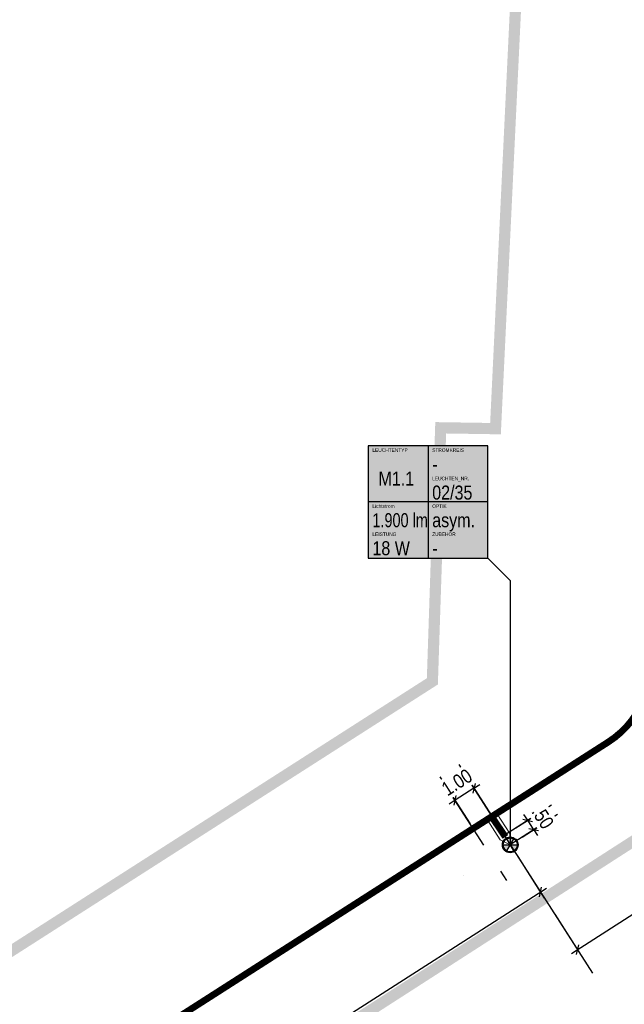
# Model space of a CAD drawing. Header units: metres. Extents: x 32339189 to 32339744, y 5702369 to 5702760.
# Tile 40 of 48: x 32339681 to 32339708, y 5702686 to 5702730. Entities that reach past the tile are written whole.
import ezdxf
from ezdxf.enums import TextEntityAlignment as Align

# ---------------------------------------------------------------- set-up
doc = ezdxf.new("R2010")
doc.units = ezdxf.units.M
doc.header["$MEASUREMENT"] = 0
doc.linetypes.add('19', pattern=[0.5, 0.25, -0.25])
for name, color, linetype in [('LRS-Kabel', 5, 'Continuous'), ('LRS_Bauabschnitte', 10, 'Continuous'), ('LRS_BEL_M1.1_Seidenweberleuchte', 10, 'Continuous'), ('LRS_BM', 7, 'Continuous'), ('LRS_Kodierungsfahne_M1.1', 41, 'Continuous'), ('LRS_Kodierungsfahnen', 7, 'Continuous')]:
    doc.layers.add(name, color=color, linetype=linetype)
doc.layers.add('LRS-Trasse und Kabelzugschächte', color=252, linetype='Continuous', lineweight=25)
doc.styles.add('lrs-1_0250', font='ARIALN.TTF', dxfattribs={"height": 0.625})
doc.styles.add('lrs-txt', font='ARIALN.TTF', dxfattribs={"height": 1})
doc.dimstyles.new('lrs_1_0250', dxfattribs={"dimtxt": 0.625, "dimasz": 0.3125, "dimexe": 0.3125, "dimexo": 0.625, "dimgap": 0.3125, "dimtad": 1, "dimzin": 5, "dimdsep": 46, "dimtxsty": 'lrs-1_0250', "dimblk1": 'OBLIQUE', "dimblk2": 'OBLIQUE', "dimsah": 1, "dimcen": -0.3125, "dimdle": 0.3125, "dimclrd": 256, "dimclre": 256, "dimclrt": 256, "dimadec": 0, "dimazin": 0, "dimtfac": 1, "dimtix": 1, "dimtmove": 2, "dimatfit": 3, "dimldrblk": 'OBLIQUE', "dimfxl": 1, "dimtolj": 1, "dimtzin": 5, "dimlwd": -1, "dimlwe": -1, "dimarcsym": 0})

# ---------------------------------------------------------------- blocks, each defined once
blk = doc.blocks.new('_OBLIQUE')
at = {"color": 0, "linetype": 'ByBlock'}
blk.add_line((-0.5, -0.5), (0.5, 0.5), dxfattribs=at)
blk = doc.blocks.new('*D58')
at = {"layer": 'DEFPOINTS', "color": 0}
for p in [(32339702.532, 5702693.043), (32339703.881, 5702690.936), (32339678.687, 5702677.779)]:
    blk.add_point(p, dxfattribs=at)
at = {"layer": 'LRS_BM'}
for p, q in [((32339702.869, 5702692.516), (32339704.049, 5702690.672)), ((32339679.772, 5702675.503), (32339704.144, 5702691.104)), ((32339679.024, 5702677.252), (32339680.204, 5702675.409))]:
    blk.add_line(p, q, dxfattribs=at)
at = {"layer": 'LRS_BM', "xscale": 0.3125, "yscale": 0.3125, "zscale": 0.3125}
for p, rotation in [((32339703.881, 5702690.936), 32.62368087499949), ((32339680.035, 5702675.672), 212.6236808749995)]:
    blk.add_blockref('_OBLIQUE', p, dxfattribs=dict(at, rotation=rotation))
at = {"layer": 'LRS_BM', "insert": (32339691.618, 5702683.836), "char_height": 0.625, "attachment_point": 5, "rotation": 32.6237, "style": 'lrs-1_0250', "bg_fill": 3, "box_fill_scale": 1.25, "bg_fill_color": 257, "bg_fill_transparency": 0}
blk.add_mtext('\\A1;28.31', dxfattribs=at)
blk = doc.blocks.new('LRS_LF_1_250')
blk.add_hatch(color=256).paths.add_polyline_path([(0, 0), (5.333, 0), (5.333, 5), (0, 5)])
at = {"color": 7}
for p, q in [((2.667, 5), (2.667, 0)), ((5.333, 2.5), (0, 2.5))]:
    blk.add_line(p, q, dxfattribs=at)
blk.add_lwpolyline([(0, 0), (5.333, 0), (5.333, 5), (0, 5)], close=True, dxfattribs=at)
at = {"color": 7, "style": 'lrs-txt'}
for tag, height, p in [('LEUCHTENTYP', 0.156, (0.187, 4.812)), ('STROMKREIS', 0.156, (2.854, 4.812)), ('F1', 0.625, (2.854, 4.188)), ('LEUCHTEN_NR.', 0.156, (2.854, 3.546)), ('00/00', 0.625, (2.854, 2.919)), ('LAMPEN', 0.156, (0.187, 2.312)), ('OPTIK', 0.156, (2.854, 2.312)), ('-', 0.625, (0.187, 1.688)), ('-', 0.625, (2.854, 1.688)), ('LEISTUNG', 0.156, (0.187, 1.062)), ('ZUBEHÖR', 0.156, (2.854, 1.062)), ('-W', 0.625, (0.187, 0.438)), ('-', 0.625, (2.854, 0.438))]:
    blk.add_attdef(tag, text='', height=height, dxfattribs=at).set_placement(p, align=Align.MIDDLE_LEFT)
blk.add_attdef('TYP', text='', height=0.625, dxfattribs=at).set_placement((1.253, 3.543), align=Align.MIDDLE_CENTER)
blk = doc.blocks.new('*D92')
at = {"layer": 'DEFPOINTS', "color": 0}
for p in [(32339702.262, 5702693.464), (32339702.532, 5702693.043)]:
    blk.add_point(p, dxfattribs=at)
at = {"layer": 'LRS_BM'}
for p, q in [((32339702.789, 5702693.801), (32339703.578, 5702694.307)), ((32339703.315, 5702694.138), (32339703.146, 5702694.402)), ((32339703.058, 5702693.38), (32339703.848, 5702693.886)), ((32339703.584, 5702693.717), (32339703.315, 5702694.138)), ((32339703.584, 5702693.717), (32339703.753, 5702693.454))]:
    blk.add_line(p, q, dxfattribs=at)
at = {"layer": 'LRS_BM', "xscale": 0.3125, "yscale": 0.3125, "zscale": 0.3125}
for p, rotation in [((32339703.315, 5702694.138), 302.63655266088), ((32339703.584, 5702693.717), 122.63655266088)]:
    blk.add_blockref('_OBLIQUE', p, dxfattribs=dict(at, rotation=rotation))
at = {"layer": 'LRS_BM', "insert": (32339703.982, 5702694.269), "char_height": 0.625, "attachment_point": 5, "rotation": 302.6366, "style": 'lrs-1_0250', "bg_fill": 3, "box_fill_scale": 1.25, "bg_fill_color": 257, "bg_fill_transparency": 0}
blk.add_mtext('\\A1;.50', dxfattribs=at)
at = {"layer": 'DEFPOINTS', "color": 0}
blk.add_point((32339703.315, 5702694.138), dxfattribs=at)
blk = doc.blocks.new('*D93')
at = {"layer": 'DEFPOINTS', "color": 0}
for p in [(32339702.532, 5702693.043), (32339701.69, 5702692.503)]:
    blk.add_point(p, dxfattribs=at)
at = {"layer": 'LRS_BM'}
for p, q in [((32339702.195, 5702693.569), (32339700.747, 5702695.832)), ((32339700.915, 5702695.569), (32339701.178, 5702695.738)), ((32339701.353, 5702693.03), (32339699.904, 5702695.293)), ((32339700.915, 5702695.569), (32339700.073, 5702695.03)), ((32339700.073, 5702695.03), (32339699.81, 5702694.861))]:
    blk.add_line(p, q, dxfattribs=at)
at = {"layer": 'LRS_BM', "xscale": 0.3125, "yscale": 0.3125, "zscale": 0.3125}
for p, rotation in [((32339700.915, 5702695.569), 212.6218675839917), ((32339700.073, 5702695.03), 32.62186758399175)]:
    blk.add_blockref('_OBLIQUE', p, dxfattribs=dict(at, rotation=rotation))
at = {"layer": 'LRS_BM', "insert": (32339700.154, 5702695.831), "char_height": 0.625, "attachment_point": 5, "rotation": 32.6219, "style": 'lrs-1_0250', "bg_fill": 3, "box_fill_scale": 1.25, "bg_fill_color": 257, "bg_fill_transparency": 0}
blk.add_mtext('\\A1;1.00', dxfattribs=at)
at = {"layer": 'DEFPOINTS', "color": 0}
blk.add_point((32339700.073, 5702695.03), dxfattribs=at)
blk = doc.blocks.new('*D96')
at = {"layer": 'DEFPOINTS', "color": 0}
for p in [(32339727.816, 5702705.605), (32339729.163, 5702703.499), (32339704.177, 5702690.473)]:
    blk.add_point(p, dxfattribs=at)
at = {"layer": 'LRS_BM'}
for p, q in [((32339728.153, 5702705.078), (32339729.332, 5702703.236)), ((32339705.262, 5702688.199), (32339729.427, 5702703.667)), ((32339704.514, 5702689.947), (32339705.693, 5702688.104))]:
    blk.add_line(p, q, dxfattribs=at)
at = {"layer": 'LRS_BM', "xscale": 0.3125, "yscale": 0.3125, "zscale": 0.3125}
for p, rotation in [((32339729.163, 5702703.499), 32.62368087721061), ((32339705.525, 5702688.368), 212.6236808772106)]:
    blk.add_blockref('_OBLIQUE', p, dxfattribs=dict(at, rotation=rotation))
at = {"layer": 'LRS_BM', "insert": (32339717.004, 5702696.465), "char_height": 0.625, "attachment_point": 5, "rotation": 32.6237, "style": 'lrs-1_0250', "bg_fill": 3, "box_fill_scale": 1.25, "bg_fill_color": 257, "bg_fill_transparency": 0}
blk.add_mtext('\\A1;28.07', dxfattribs=at)
blk = doc.blocks.new('LRS_Leuchte_01_1_250')
h = blk.add_hatch(color=256)
h.paths.add_polyline_path([(-0.5, 0, 1), (0.5, 0, 1)])
h.paths.add_polyline_path([(0.45, 0, -1), (-0.45, 0, -1)], flags=16)
h.paths.add_polyline_path([(0, 0), (0.225, 0.39, 0.267949), (-0.225, 0.39)], flags=16)
h.paths.add_polyline_path([(0, 0), (-0.45, 0, 0.267949), (-0.225, -0.39)], flags=0)
h.paths.add_polyline_path([(0.225, -0.39, 0.267949), (0.45, 0), (0, 0)], flags=16)
for p, q in [((-0.45, 0), (0.45, 0)), ((-0.225, -0.39), (0.225, 0.39)), ((0.225, -0.39), (-0.225, 0.39))]:
    blk.add_line(p, q)
for radius in [0.5, 0.45]:
    blk.add_circle((0, 0), radius)

msp = doc.modelspace()

# ---------------------------------------------------------------- linework, layer by layer
at = {"layer": 'LRS-Trasse und Kabelzugschächte'}
msp.add_lwpolyline([(32339681.783, 5702681.553, 0.3, 0.3, 0), (32339697.289, 5702691.475, 0.3, 0.3, 0), (32339701.72, 5702694.311, 0.3, 0.3, 0), (32339702.863, 5702695.042, 0.3, 0.3, 0), (32339705.649, 5702696.825, 0.3, 0.3, 0), (32339706.903, 5702697.627, 0.3, 0.3, 0.131982), (32339708.336, 5702699.2, 0.3, 0.3, 0)], format="xyseb", dxfattribs=at)
at = {"layer": 'LRS_Bauabschnitte', "color": 242, "linetype": '19', "ltscale": 20, "true_color": 0xcd2027, "const_width": 0.5}
msp.add_lwpolyline([(32339536.658, 5702614.05, -0.085654), (32339550.633, 5702606.583), (32339575.288, 5702621.06), (32339643.757, 5702664.928), (32339699.06, 5702700.333), (32339699.432, 5702711.639), (32339701.875, 5702711.601), (32339704.106, 5702758.471), (32339705.885, 5702760.122), (32339710.301, 5702755.207), (32339743.878, 5702716.283), (32339644.414, 5702652.272), (32339643.454, 5702623.445), (32339719.01, 5702620.012), (32339720.829, 5702617.931, -0.226268), (32339723.35, 5702611.538), (32339563.719, 5702467.599, -0.427839), (32339556.762, 5702468.024), (32339538.282, 5702489.209, -0.176825)], format="xyb", dxfattribs=at)

# ---------------------------------------------------------------- block references
at = {"layer": 'LRS_Kodierungsfahne_M1.1'}
ref = msp.add_blockref('LRS_LF_1_250', (32339696.199, 5702705.832), dxfattribs=at)
ref.add_attrib('00/00', '02/35', dxfattribs={"layer": 'LRS_Kodierungsfahnen', "height": 0.625, "style": 'lrs-txt'}).set_placement((32339699.053, 5702708.751), align=Align.MIDDLE_LEFT)
ref.add_attrib('LEUCHTEN_NR.', 'LEUCHTEN_NR.', dxfattribs={"layer": 'LRS_Kodierungsfahnen', "height": 0.15625, "style": 'lrs-txt'}).set_placement((32339699.053, 5702709.378), align=Align.MIDDLE_LEFT)
ref.add_attrib('-', '-', dxfattribs={"layer": 'LRS_Kodierungsfahnen', "height": 0.625, "style": 'lrs-txt'}).set_placement((32339699.053, 5702706.269), align=Align.MIDDLE_LEFT)
ref.add_attrib('ZUBEHÖR', 'ZUBEHÖR', dxfattribs={"layer": 'LRS_Kodierungsfahnen', "height": 0.1562, "style": 'lrs-txt'}).set_placement((32339699.053, 5702706.894), align=Align.MIDDLE_LEFT)
ref.add_attrib('-W', '18 W', dxfattribs={"layer": 'LRS_Kodierungsfahnen', "height": 0.625, "style": 'lrs-txt'}).set_placement((32339696.387, 5702706.269), align=Align.MIDDLE_LEFT)
ref.add_attrib('LEISTUNG', 'LEISTUNG', dxfattribs={"layer": 'LRS_Kodierungsfahnen', "height": 0.1562, "style": 'lrs-txt'}).set_placement((32339696.387, 5702706.894), align=Align.MIDDLE_LEFT)
ref.add_attrib('-', '1.900 lm', dxfattribs={"layer": 'LRS_Kodierungsfahnen', "height": 0.625, "style": 'lrs-txt', "width": 0.9}).set_placement((32339696.387, 5702707.519), align=Align.MIDDLE_LEFT)
ref.add_attrib('LAMPEN', 'Lichtstrom', dxfattribs={"layer": 'LRS_Kodierungsfahnen', "height": 0.1562, "style": 'lrs-txt'}).set_placement((32339696.387, 5702708.144), align=Align.MIDDLE_LEFT)
ref.add_attrib('-', 'asym.', dxfattribs={"layer": 'LRS_Kodierungsfahnen', "height": 0.625, "style": 'lrs-txt'}).set_placement((32339699.053, 5702707.519), align=Align.MIDDLE_LEFT)
ref.add_attrib('OPTIK', 'OPTIK', dxfattribs={"layer": 'LRS_Kodierungsfahnen', "height": 0.1562, "style": 'lrs-txt'}).set_placement((32339699.053, 5702708.144), align=Align.MIDDLE_LEFT)
ref.add_attrib('F1', '-', dxfattribs={"layer": 'LRS_Kodierungsfahnen', "height": 0.625, "style": 'lrs-txt'}).set_placement((32339699.053, 5702710.019), align=Align.MIDDLE_LEFT)
ref.add_attrib('STROMKREIS', 'STROMKREIS', dxfattribs={"layer": 'LRS_Kodierungsfahnen', "height": 0.1562, "style": 'lrs-txt'}).set_placement((32339699.053, 5702710.644), align=Align.MIDDLE_LEFT)
ref.add_attrib('TYP', 'M1.1', dxfattribs={"layer": 'LRS_Kodierungsfahnen', "height": 0.625, "style": 'lrs-txt'}).set_placement((32339697.452, 5702709.375), align=Align.MIDDLE_CENTER)
ref.add_attrib('LEUCHTENTYP', 'LEUCHTENTYP', dxfattribs={"layer": 'LRS_Kodierungsfahnen', "height": 0.15625, "style": 'lrs-txt'}).set_placement((32339696.387, 5702710.644), align=Align.MIDDLE_LEFT)

# ---------------------------------------------------------------- next in the draw order: dimensions: what is measured, and where the dimension line sits
at = {"layer": 'LRS_BM'}
dim = msp.add_aligned_dim(p1=(32339678.687, 5702677.779), p2=(32339702.532, 5702693.043), distance=-2.502, dimstyle='lrs_1_0250', override={"dimtfill": 1}, dxfattribs=at)
dim.commit()
dim.dimension.update_dxf_attribs({"geometry": '*D58', "text_midpoint": (32339691.618, 5702683.836)})

# ---------------------------------------------------------------- next in the draw order: linework, layer by layer
at = {"layer": 'LRS_BM', "linetype": '19', "ltscale": 10}
msp.add_line((32339699.398, 5702696.082), (32339702.364, 5702691.451), dxfattribs=at)
at = {"layer": 'LRS_Kodierungsfahne_M1.1', "color": 7}
msp.add_lwpolyline([(32339701.532, 5702705.832), (32339702.532, 5702704.832), (32339702.532, 5702693.042)], dxfattribs=at)

# ---------------------------------------------------------------- next in the draw order: dimensions: what is measured, and where the dimension line sits
at = {"layer": 'LRS_BM'}
dim = msp.add_aligned_dim(p1=(32339704.177, 5702690.473), p2=(32339727.816, 5702705.605), distance=-2.5, dimstyle='lrs_1_0250', override={"dimtfill": 1}, dxfattribs=at)
dim.commit()
dim.dimension.update_dxf_attribs({"geometry": '*D96', "text_midpoint": (32339717.004, 5702696.465)})

# ---------------------------------------------------------------- next in the draw order: linework, layer by layer
at = {"layer": 'LRS_BM', "ltscale": 10}
msp.add_line((32339700.24, 5702696.621), (32339706.2, 5702687.316), dxfattribs=at)
at = {"layer": 'LRS_BM', "linetype": '19', "ltscale": 10}
for p, q in [((32339704.368, 5702694.812), (32339700.158, 5702692.116)), ((32339704.638, 5702694.391), (32339700.427, 5702691.694))]:
    msp.add_line(p, q, dxfattribs=at)

# ---------------------------------------------------------------- next in the draw order: dimensions: what is measured, and where the dimension line sits
at = {"layer": 'LRS_BM'}
dim = msp.add_aligned_dim(p1=(32339702.532, 5702693.043), p2=(32339701.69, 5702692.503), distance=-3, dimstyle='lrs_1_0250', override={"dimtfill": 1}, dxfattribs=at)
dim.commit()
dim.dimension.update_dxf_attribs({"geometry": '*D93', "text_midpoint": (32339700.154, 5702695.831)})

# ---------------------------------------------------------------- next in the draw order: block references
at = {"layer": 'LRS_BEL_M1.1_Seidenweberleuchte', "xscale": 0.7000000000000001, "yscale": 0.7000000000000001, "zscale": 0.7000000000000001}
msp.add_blockref('LRS_Leuchte_01_1_250', (32339702.532, 5702693.042), dxfattribs=at)

# ---------------------------------------------------------------- next in the draw order: dimensions: what is measured, and where the dimension line sits
at = {"layer": 'LRS_BM'}
dim = msp.add_aligned_dim(p1=(32339702.532, 5702693.043), p2=(32339702.262, 5702693.464), distance=-1.25, dimstyle='lrs_1_0250', override={"dimtfill": 1}, dxfattribs=at)
dim.commit()
dim.dimension.update_dxf_attribs({"geometry": '*D92', "text_midpoint": (32339703.982, 5702694.269)})

# ---------------------------------------------------------------- next in the draw order: linework, layer by layer
at = {"layer": 'LRS-Kabel', "color": 4, "linetype": 'Continuous', "lineweight": 15}
msp.add_lwpolyline([(32339681.783, 5702681.553), (32339697.289, 5702691.475), (32339701.51, 5702694.176), (32339702.088, 5702693.272), (32339702.532, 5702693.043), (32339702.509, 5702693.542), (32339701.931, 5702694.445), (32339702.863, 5702695.042), (32339705.649, 5702696.825), (32339706.903, 5702697.627, 0.131982), (32339708.336, 5702699.2)], format="xyb", dxfattribs=at)
at = {"layer": 'LRS-Trasse und Kabelzugschächte', "const_width": 0.3}
msp.add_lwpolyline([(32339701.781, 5702694.187), (32339702.317, 5702693.395)], dxfattribs=at)

doc.saveas('drawing.dxf')
